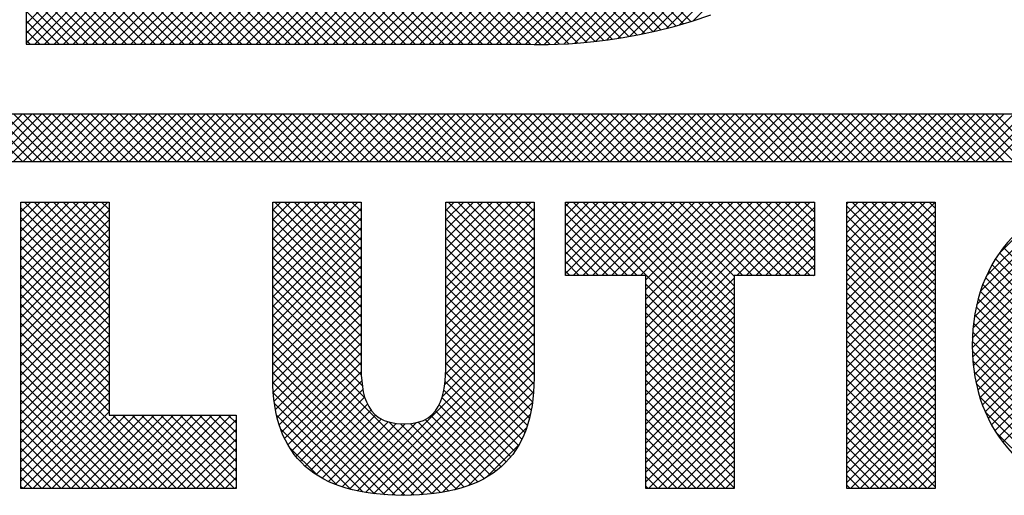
# Model space of a CAD drawing. Extents: x 0 to 34, y 0 to 22.
# Tile 13 of 20: x 30.364 to 30.817, y 3.037 to 3.256. Entities that reach past the tile are written whole.
import ezdxf
from ezdxf.enums import TextEntityAlignment as Align

# ---------------------------------------------------------------- set-up
doc = ezdxf.new("R2010")
doc.units = 0
doc.header["$LTSCALE"] = 0.25
doc.header["$MEASUREMENT"] = 0
for name, color, linetype in [('DIM', 7, 'CONTINUOUS'), ('FORMAT', 6, 'CONTINUOUS'), ('LOGO_HI', 11, 'CONTINUOUS')]:
    doc.layers.add(name, color=color, linetype=linetype)
doc.styles.add('RD25', font='ROMAND.shx', dxfattribs={"height": 0.25})
doc.styles.add('ROMAND', font='ROMAND.SHX')
doc.styles.add('RS10', font='ROMANS.shx', dxfattribs={"height": 0.1})

# ---------------------------------------------------------------- blocks, each defined once
blk = doc.blocks.new('FORMAT')
at = {"layer": 'LOGO_HI'}
for p, q in [((0.32042, 0.75675), (0.76216, 1.19849)), ((0.32484, 0.75675), (0.76361, 1.19552)), ((0.32926, 0.75675), (0.76507, 1.19256)), ((0.33368, 0.75675), (0.76652, 1.18959)), ((0.3381, 0.75675), (0.76798, 1.18663)), ((0.34252, 0.75675), (0.65423, 1.06846)), ((0.34694, 0.75675), (0.65497, 1.06478)), ((0.35136, 0.75675), (0.65567, 1.06107)), ((0.50623, 0.76332), (0.21486, 1.05469)), ((0.35578, 0.75675), (0.65635, 1.05732)), ((0.50265, 0.76248), (0.21486, 1.05027)), ((0.3602, 0.75675), (0.65699, 1.05354)), ((0.36462, 0.75675), (0.6576, 1.04974)), ((0.49902, 0.76169), (0.21486, 1.04585)), ((0.36904, 0.75675), (0.65818, 1.0459)), ((0.49535, 0.76094), (0.21486, 1.04143)), ((0.37346, 0.75675), (0.65874, 1.04203)), ((0.49163, 0.76025), (0.21486, 1.03701)), ((0.37788, 0.75675), (0.65926, 1.03814)), ((0.48785, 0.7596), (0.21486, 1.03259)), ((0.38229, 0.75675), (0.65976, 1.03422)), ((0.48402, 0.75901), (0.21486, 1.02817)), ((0.38671, 0.75675), (0.66022, 1.03026)), ((0.48014, 0.75847), (0.21486, 1.02375)), ((0.39113, 0.75675), (0.66066, 1.02628)), ((0.39555, 0.75675), (0.66106, 1.02226)), ((0.4762, 0.75799), (0.21486, 1.01933)), ((0.39997, 0.75675), (0.66144, 1.01822)), ((0.4722, 0.75757), (0.21486, 1.01491)), ((0.40439, 0.75675), (0.66178, 1.01414)), ((0.46814, 0.75722), (0.21486, 1.01049)), ((0.40881, 0.75675), (0.66209, 1.01003)), ((0.46401, 0.75693), (0.21486, 1.00607)), ((0.41323, 0.75675), (0.66239, 1.00591)), ((0.4598, 0.75671), (0.21486, 1.00166)), ((0.41765, 0.75675), (0.66272, 1.00183)), ((0.45552, 0.75658), (0.21486, 0.99724)), ((0.42207, 0.75675), (0.66303, 0.99772)), ((0.45113, 0.75654), (0.21486, 0.99282)), ((0.42649, 0.75675), (0.66331, 0.99358)), ((0.44663, 0.75663), (0.21486, 0.9884)), ((0.43091, 0.75675), (0.66355, 0.98939)), ((0.44209, 0.75675), (0.21486, 0.98398)), ((0.43533, 0.75675), (0.66374, 0.98516)), ((0.43767, 0.75675), (0.21486, 0.97956)), ((0.43975, 0.75675), (0.66388, 0.98088)), ((0.43325, 0.75675), (0.21486, 0.97514)), ((0.44417, 0.75675), (0.66395, 0.97654)), ((0.42883, 0.75675), (0.21486, 0.97072)), ((0.44841, 0.75658), (0.66396, 0.97213)), ((0.42441, 0.75675), (0.21486, 0.9663)), ((0.4528, 0.75655), (0.6639, 0.96765)), ((0.41999, 0.75675), (0.21486, 0.96188)), ((0.4573, 0.75662), (0.66377, 0.9631)), ((0.41557, 0.75675), (0.21486, 0.95746)), ((0.4619, 0.75681), (0.66356, 0.95846)), ((0.41115, 0.75675), (0.21486, 0.95304)), ((0.46661, 0.7571), (0.66326, 0.95375)), ((0.40673, 0.75675), (0.21486, 0.94862)), ((0.47143, 0.7575), (0.66288, 0.94895)), ((0.40231, 0.75675), (0.21486, 0.9442)), ((0.47636, 0.75801), (0.66242, 0.94407)), ((0.39789, 0.75675), (0.21486, 0.93978)), ((0.21486, 0.76609), (0.38544, 0.93668)), ((0.48141, 0.75864), (0.66188, 0.93911)), ((0.39347, 0.75675), (0.21486, 0.93536)), ((0.21486, 0.76168), (0.38544, 0.93226)), ((0.48659, 0.7594), (0.66125, 0.93407)), ((0.38905, 0.75675), (0.21486, 0.93094)), ((0.21486, 0.75726), (0.38544, 0.92784)), ((0.4919, 0.7603), (0.66055, 0.92894)), ((0.38463, 0.75675), (0.21486, 0.92653)), ((0.21878, 0.75675), (0.38544, 0.92342)), ((0.49737, 0.76135), (0.65976, 0.92373)), ((0.38021, 0.75675), (0.21486, 0.92211)), ((0.2232, 0.75675), (0.38544, 0.919)), ((0.50301, 0.76256), (0.6589, 0.91845)), ((0.3758, 0.75675), (0.21486, 0.91769)), ((0.22762, 0.75675), (0.38544, 0.91458)), ((0.37138, 0.75675), (0.21486, 0.91327)), ((0.23203, 0.75675), (0.38544, 0.91016)), ((0.50884, 0.76397), (0.65797, 0.9131)), ((0.36696, 0.75675), (0.21486, 0.90885)), ((0.36254, 0.75675), (0.21486, 0.90443)), ((0.23645, 0.75675), (0.38544, 0.90574)), ((0.51489, 0.7656), (0.65693, 0.90764)), ((0.35812, 0.75675), (0.21486, 0.90001)), ((0.24087, 0.75675), (0.38544, 0.90132)), ((0.316, 0.75675), (0.46162, 0.90237)), ((0.52118, 0.76748), (0.65573, 0.90202)), ((0.3537, 0.75675), (0.21486, 0.89559)), ((0.24529, 0.75675), (0.38544, 0.8969)), ((0.31158, 0.75675), (0.45183, 0.897)), ((0.34928, 0.75675), (0.21486, 0.89117)), ((0.24971, 0.75675), (0.38544, 0.89248)), ((0.30275, 0.75675), (0.43787, 0.89188)), ((0.30716, 0.75675), (0.44434, 0.89393)), ((0.34486, 0.75675), (0.21486, 0.88675)), ((0.25413, 0.75675), (0.38544, 0.88807)), ((0.25855, 0.75675), (0.3899, 0.8881)), ((0.26297, 0.75675), (0.39441, 0.88819)), ((0.26739, 0.75675), (0.39893, 0.88829)), ((0.27181, 0.75675), (0.40344, 0.88839)), ((0.27623, 0.75675), (0.40796, 0.88848)), ((0.28065, 0.75675), (0.41247, 0.88858)), ((0.28507, 0.75675), (0.41699, 0.88867)), ((0.28949, 0.75675), (0.42163, 0.8889)), ((0.29391, 0.75675), (0.42664, 0.88949)), ((0.29833, 0.75675), (0.43203, 0.89046)), ((0.50976, 0.76421), (0.38596, 0.88801)), ((0.51325, 0.76514), (0.39028, 0.8881)), ((0.51669, 0.76612), (0.39461, 0.8882)), ((0.52009, 0.76714), (0.39894, 0.88829)), ((0.34044, 0.75675), (0.21486, 0.88233)), ((0.33602, 0.75675), (0.21486, 0.87791)), ((0.3316, 0.75675), (0.21486, 0.87349)), ((0.32718, 0.75675), (0.21486, 0.86907)), ((0.32276, 0.75675), (0.21486, 0.86465)), ((0.31834, 0.75675), (0.21486, 0.86023)), ((0.31392, 0.75675), (0.21486, 0.85581)), ((0.3095, 0.75675), (0.21486, 0.8514)), ((0.30508, 0.75675), (0.21486, 0.84698)), ((0.30067, 0.75675), (0.21486, 0.84256)), ((0.29625, 0.75675), (0.21486, 0.83814)), ((0.29183, 0.75675), (0.21486, 0.83372)), ((0.28741, 0.75675), (0.21486, 0.8293)), ((0.28299, 0.75675), (0.21486, 0.82488)), ((0.27857, 0.75675), (0.21486, 0.82046)), ((0.27415, 0.75675), (0.21486, 0.81604)), ((0.26973, 0.75675), (0.21486, 0.81162)), ((0.26531, 0.75675), (0.21486, 0.8072)), ((0.26089, 0.75675), (0.21486, 0.80278)), ((0.25647, 0.75675), (0.21486, 0.79836)), ((0.25205, 0.75675), (0.21486, 0.79394)), ((0.24763, 0.75675), (0.21486, 0.78952)), ((0.24321, 0.75675), (0.21486, 0.7851)), ((0.23879, 0.75675), (0.21486, 0.78068)), ((0.23437, 0.75675), (0.21486, 0.77627)), ((0.22995, 0.75675), (0.21486, 0.77185)), ((0.22554, 0.75675), (0.21486, 0.76743)), ((0.22112, 0.75675), (0.21486, 0.76301)), ((0.2167, 0.75675), (0.21486, 0.75859)), ((0.19138, 0.70284), (0.21302, 0.72448)), ((0.21316, 0.70284), (0.19151, 0.72448)), ((0.1958, 0.70284), (0.21744, 0.72448)), ((0.21758, 0.70284), (0.19593, 0.72448)), ((0.20022, 0.70284), (0.22186, 0.72448)), ((0.222, 0.70284), (0.20035, 0.72448)), ((0.20464, 0.70284), (0.22628, 0.72448)), ((0.22642, 0.70284), (0.20477, 0.72448)), ((0.20906, 0.70284), (0.2307, 0.72448)), ((0.23083, 0.70284), (0.20919, 0.72448)), ((0.21348, 0.70284), (0.23512, 0.72448)), ((0.23525, 0.70284), (0.21361, 0.72448)), ((0.2179, 0.70284), (0.23954, 0.72448)), ((0.23967, 0.70284), (0.21803, 0.72448)), ((0.22232, 0.70284), (0.24396, 0.72448)), ((0.24409, 0.70284), (0.22245, 0.72448)), ((0.22673, 0.70284), (0.24838, 0.72448)), ((0.24851, 0.70284), (0.22687, 0.72448)), ((0.23115, 0.70284), (0.2528, 0.72448)), ((0.25293, 0.70284), (0.23129, 0.72448)), ((0.23557, 0.70284), (0.25722, 0.72448)), ((0.25735, 0.70284), (0.23571, 0.72448)), ((0.23999, 0.70284), (0.26164, 0.72448)), ((0.26177, 0.70284), (0.24013, 0.72448)), ((0.24441, 0.70284), (0.26606, 0.72448)), ((0.26619, 0.70284), (0.24455, 0.72448)), ((0.24883, 0.70284), (0.27048, 0.72448)), ((0.27061, 0.70284), (0.24897, 0.72448)), ((0.25325, 0.70284), (0.2749, 0.72448)), ((0.27503, 0.70284), (0.25338, 0.72448)), ((0.25767, 0.70284), (0.27932, 0.72448)), ((0.27945, 0.70284), (0.2578, 0.72448)), ((0.26209, 0.70284), (0.28373, 0.72448)), ((0.28387, 0.70284), (0.26222, 0.72448)), ((0.26651, 0.70284), (0.28815, 0.72448)), ((0.28829, 0.70284), (0.26664, 0.72448)), ((0.27093, 0.70284), (0.29257, 0.72448)), ((0.29271, 0.70284), (0.27106, 0.72448)), ((0.27535, 0.70284), (0.29699, 0.72448)), ((0.29713, 0.70284), (0.27548, 0.72448)), ((0.27977, 0.70284), (0.30141, 0.72448)), ((0.30155, 0.70284), (0.2799, 0.72448)), ((0.28419, 0.70284), (0.30583, 0.72448)), ((0.30596, 0.70284), (0.28432, 0.72448)), ((0.28861, 0.70284), (0.31025, 0.72448)), ((0.31038, 0.70284), (0.28874, 0.72448)), ((0.29303, 0.70284), (0.31467, 0.72448)), ((0.3148, 0.70284), (0.29316, 0.72448)), ((0.29745, 0.70284), (0.31909, 0.72448)), ((0.31922, 0.70284), (0.29758, 0.72448)), ((0.30186, 0.70284), (0.32351, 0.72448)), ((0.32364, 0.70284), (0.302, 0.72448)), ((0.30628, 0.70284), (0.32793, 0.72448)), ((0.32806, 0.70284), (0.30642, 0.72448)), ((0.3107, 0.70284), (0.33235, 0.72448)), ((0.33248, 0.70284), (0.31084, 0.72448)), ((0.31512, 0.70284), (0.33677, 0.72448)), ((0.3369, 0.70284), (0.31526, 0.72448)), ((0.31954, 0.70284), (0.34119, 0.72448)), ((0.34132, 0.70284), (0.31968, 0.72448)), ((0.32396, 0.70284), (0.34561, 0.72448)), ((0.34574, 0.70284), (0.3241, 0.72448)), ((0.32838, 0.70284), (0.35003, 0.72448)), ((0.35016, 0.70284), (0.32851, 0.72448)), ((0.3328, 0.70284), (0.35445, 0.72448)), ((0.35458, 0.70284), (0.33293, 0.72448)), ((0.33722, 0.70284), (0.35886, 0.72448)), ((0.359, 0.70284), (0.33735, 0.72448)), ((0.34164, 0.70284), (0.36328, 0.72448)), ((0.36342, 0.70284), (0.34177, 0.72448)), ((0.34606, 0.70284), (0.3677, 0.72448)), ((0.36784, 0.70284), (0.34619, 0.72448)), ((0.35048, 0.70284), (0.37212, 0.72448)), ((0.37226, 0.70284), (0.35061, 0.72448)), ((0.3549, 0.70284), (0.37654, 0.72448)), ((0.37668, 0.70284), (0.35503, 0.72448)), ((0.35932, 0.70284), (0.38096, 0.72448)), ((0.38109, 0.70284), (0.35945, 0.72448)), ((0.36374, 0.70284), (0.38538, 0.72448)), ((0.38551, 0.70284), (0.36387, 0.72448)), ((0.36816, 0.70284), (0.3898, 0.72448)), ((0.38993, 0.70284), (0.36829, 0.72448)), ((0.37258, 0.70284), (0.39422, 0.72448)), ((0.39435, 0.70284), (0.37271, 0.72448)), ((0.37699, 0.70284), (0.39864, 0.72448)), ((0.39877, 0.70284), (0.37713, 0.72448)), ((0.38141, 0.70284), (0.40306, 0.72448)), ((0.40319, 0.70284), (0.38155, 0.72448)), ((0.38583, 0.70284), (0.40748, 0.72448)), ((0.40761, 0.70284), (0.38597, 0.72448)), ((0.39025, 0.70284), (0.4119, 0.72448)), ((0.41203, 0.70284), (0.39039, 0.72448)), ((0.39467, 0.70284), (0.41632, 0.72448)), ((0.41645, 0.70284), (0.39481, 0.72448)), ((0.39909, 0.70284), (0.42074, 0.72448)), ((0.42087, 0.70284), (0.39923, 0.72448)), ((0.40351, 0.70284), (0.42516, 0.72448)), ((0.42529, 0.70284), (0.40364, 0.72448)), ((0.40793, 0.70284), (0.42958, 0.72448)), ((0.42971, 0.70284), (0.40806, 0.72448)), ((0.41235, 0.70284), (0.43399, 0.72448)), ((0.43413, 0.70284), (0.41248, 0.72448)), ((0.41677, 0.70284), (0.43841, 0.72448)), ((0.43855, 0.70284), (0.4169, 0.72448)), ((0.42119, 0.70284), (0.44283, 0.72448)), ((0.44297, 0.70284), (0.42132, 0.72448)), ((0.42561, 0.70284), (0.44725, 0.72448)), ((0.44739, 0.70284), (0.42574, 0.72448)), ((0.43003, 0.70284), (0.45167, 0.72448)), ((0.45181, 0.70284), (0.43016, 0.72448)), ((0.43445, 0.70284), (0.45609, 0.72448)), ((0.45623, 0.70284), (0.43458, 0.72448)), ((0.43887, 0.70284), (0.46051, 0.72448)), ((0.46064, 0.70284), (0.439, 0.72448)), ((0.44329, 0.70284), (0.46493, 0.72448)), ((0.46506, 0.70284), (0.44342, 0.72448)), ((0.44771, 0.70284), (0.46935, 0.72448)), ((0.46948, 0.70284), (0.44784, 0.72448)), ((0.45213, 0.70284), (0.47377, 0.72448)), ((0.4739, 0.70284), (0.45226, 0.72448)), ((0.45654, 0.70284), (0.47819, 0.72448)), ((0.47832, 0.70284), (0.45668, 0.72448)), ((0.46096, 0.70284), (0.48261, 0.72448)), ((0.48274, 0.70284), (0.4611, 0.72448)), ((0.46538, 0.70284), (0.48703, 0.72448)), ((0.48716, 0.70284), (0.46552, 0.72448)), ((0.4698, 0.70284), (0.49145, 0.72448)), ((0.49158, 0.70284), (0.46994, 0.72448)), ((0.47422, 0.70284), (0.49587, 0.72448)), ((0.496, 0.70284), (0.47436, 0.72448)), ((0.47864, 0.70284), (0.50029, 0.72448)), ((0.50042, 0.70284), (0.47877, 0.72448)), ((0.48306, 0.70284), (0.50471, 0.72448)), ((0.50484, 0.70284), (0.48319, 0.72448)), ((0.48748, 0.70284), (0.50912, 0.72448)), ((0.50926, 0.70284), (0.48761, 0.72448)), ((0.4919, 0.70284), (0.51354, 0.72448)), ((0.51368, 0.70284), (0.49203, 0.72448)), ((0.49632, 0.70284), (0.51796, 0.72448)), ((0.5181, 0.70284), (0.49645, 0.72448)), ((0.50074, 0.70284), (0.52238, 0.72448)), ((0.52252, 0.70284), (0.50087, 0.72448)), ((0.50516, 0.70284), (0.5268, 0.72448)), ((0.52694, 0.70284), (0.50529, 0.72448)), ((0.50958, 0.70284), (0.53122, 0.72448)), ((0.53136, 0.70284), (0.50971, 0.72448)), ((0.514, 0.70284), (0.53564, 0.72448)), ((0.53577, 0.70284), (0.51413, 0.72448)), ((0.51842, 0.70284), (0.54006, 0.72448)), ((0.54019, 0.70284), (0.51855, 0.72448)), ((0.52284, 0.70284), (0.54448, 0.72448)), ((0.54461, 0.70284), (0.52297, 0.72448)), ((0.52726, 0.70284), (0.5489, 0.72448)), ((0.54903, 0.70284), (0.52739, 0.72448)), ((0.53167, 0.70284), (0.55332, 0.72448)), ((0.55345, 0.70284), (0.53181, 0.72448)), ((0.53609, 0.70284), (0.55774, 0.72448)), ((0.55787, 0.70284), (0.53623, 0.72448)), ((0.54051, 0.70284), (0.56216, 0.72448)), ((0.56229, 0.70284), (0.54065, 0.72448)), ((0.54493, 0.70284), (0.56658, 0.72448)), ((0.56671, 0.70284), (0.54507, 0.72448)), ((0.54935, 0.70284), (0.571, 0.72448)), ((0.57113, 0.70284), (0.54949, 0.72448)), ((0.55377, 0.70284), (0.57542, 0.72448)), ((0.57555, 0.70284), (0.55391, 0.72448)), ((0.55819, 0.70284), (0.57984, 0.72448)), ((0.57997, 0.70284), (0.55832, 0.72448)), ((0.56261, 0.70284), (0.58425, 0.72448)), ((0.58439, 0.70284), (0.56274, 0.72448)), ((0.56703, 0.70284), (0.58867, 0.72448)), ((0.58881, 0.70284), (0.56716, 0.72448)), ((0.57145, 0.70284), (0.59309, 0.72448)), ((0.59323, 0.70284), (0.57158, 0.72448)), ((0.57587, 0.70284), (0.59751, 0.72448)), ((0.59765, 0.70284), (0.576, 0.72448)), ((0.58029, 0.70284), (0.60193, 0.72448)), ((0.60207, 0.70284), (0.58042, 0.72448)), ((0.58471, 0.70284), (0.60635, 0.72448)), ((0.60649, 0.70284), (0.58484, 0.72448)), ((0.58913, 0.70284), (0.61077, 0.72448)), ((0.6109, 0.70284), (0.58926, 0.72448)), ((0.59355, 0.70284), (0.61519, 0.72448)), ((0.61532, 0.70284), (0.59368, 0.72448)), ((0.59797, 0.70284), (0.61961, 0.72448)), ((0.61974, 0.70284), (0.5981, 0.72448)), ((0.60239, 0.70284), (0.62403, 0.72448)), ((0.62416, 0.70284), (0.60252, 0.72448)), ((0.6068, 0.70284), (0.62845, 0.72448)), ((0.62858, 0.70284), (0.60694, 0.72448)), ((0.61122, 0.70284), (0.63287, 0.72448)), ((0.633, 0.70284), (0.61136, 0.72448)), ((0.61564, 0.70284), (0.63729, 0.72448)), ((0.63742, 0.70284), (0.61578, 0.72448)), ((0.62006, 0.70284), (0.64171, 0.72448)), ((0.64184, 0.70284), (0.6202, 0.72448)), ((0.62448, 0.70284), (0.64613, 0.72448)), ((0.64626, 0.70284), (0.62462, 0.72448)), ((0.6289, 0.70284), (0.65055, 0.72448)), ((0.65068, 0.70284), (0.62904, 0.72448)), ((0.63332, 0.70284), (0.65497, 0.72448)), ((0.6551, 0.70284), (0.63345, 0.72448)), ((0.63774, 0.70284), (0.65938, 0.72448)), ((0.65952, 0.70284), (0.63787, 0.72448)), ((0.64216, 0.70284), (0.6638, 0.72448)), ((0.66394, 0.70284), (0.64229, 0.72448)), ((0.64658, 0.70284), (0.66822, 0.72448)), ((0.66836, 0.70284), (0.64671, 0.72448)), ((0.651, 0.70284), (0.67264, 0.72448)), ((0.67278, 0.70284), (0.65113, 0.72448)), ((0.65542, 0.70284), (0.67706, 0.72448)), ((0.6772, 0.70284), (0.65555, 0.72448)), ((0.65984, 0.70284), (0.68148, 0.72448)), ((0.68162, 0.70284), (0.65997, 0.72448)), ((0.21241, 0.68409), (0.21249, 0.68418)), ((0.21241, 0.67967), (0.21691, 0.68418)), ((0.21241, 0.67525), (0.22133, 0.68418)), ((0.21241, 0.67083), (0.22575, 0.68418)), ((0.21241, 0.66641), (0.23017, 0.68418)), ((0.21241, 0.66199), (0.23459, 0.68418)), ((0.21241, 0.65758), (0.23901, 0.68418)), ((0.21241, 0.65316), (0.24343, 0.68418)), ((0.21241, 0.64874), (0.24785, 0.68418)), ((0.21241, 0.64432), (0.25227, 0.68418)), ((0.25298, 0.64533), (0.21414, 0.68418)), ((0.25298, 0.64975), (0.21856, 0.68418)), ((0.25298, 0.65417), (0.22298, 0.68418)), ((0.25298, 0.65859), (0.2274, 0.68418)), ((0.25298, 0.66301), (0.23182, 0.68418)), ((0.25298, 0.66743), (0.23624, 0.68418)), ((0.25298, 0.67185), (0.24066, 0.68418)), ((0.25298, 0.67627), (0.24508, 0.68418)), ((0.25298, 0.68069), (0.2495, 0.68418)), ((0.32804, 0.6804), (0.33182, 0.68418)), ((0.32804, 0.67598), (0.33624, 0.68418)), ((0.32804, 0.67156), (0.34066, 0.68418)), ((0.32804, 0.66714), (0.34507, 0.68418)), ((0.32804, 0.66272), (0.34949, 0.68418)), ((0.32804, 0.6583), (0.35391, 0.68418)), ((0.32804, 0.65388), (0.35833, 0.68418)), ((0.32804, 0.64946), (0.36275, 0.68418)), ((0.32804, 0.64504), (0.36717, 0.68418)), ((0.36862, 0.64461), (0.32905, 0.68418)), ((0.36862, 0.64903), (0.33347, 0.68418)), ((0.36862, 0.65345), (0.33789, 0.68418)), ((0.36862, 0.65787), (0.3423, 0.68418)), ((0.36862, 0.66228), (0.34672, 0.68418)), ((0.36862, 0.6667), (0.35114, 0.68418)), ((0.36862, 0.67112), (0.35556, 0.68418)), ((0.36862, 0.67554), (0.35998, 0.68418)), ((0.36862, 0.67996), (0.3644, 0.68418)), ((0.40753, 0.68034), (0.41137, 0.68418)), ((0.40753, 0.67592), (0.41579, 0.68418)), ((0.40753, 0.6715), (0.4202, 0.68418)), ((0.40753, 0.66708), (0.42462, 0.68418)), ((0.40753, 0.66266), (0.42904, 0.68418)), ((0.40753, 0.65824), (0.43346, 0.68418)), ((0.40753, 0.65382), (0.43788, 0.68418)), ((0.40753, 0.6494), (0.4423, 0.68418)), ((0.40753, 0.64498), (0.44672, 0.68418)), ((0.4481, 0.64467), (0.4086, 0.68418)), ((0.4481, 0.64909), (0.41302, 0.68418)), ((0.4481, 0.65351), (0.41743, 0.68418)), ((0.4481, 0.65793), (0.42185, 0.68418)), ((0.4481, 0.66235), (0.42627, 0.68418)), ((0.4481, 0.66677), (0.43069, 0.68418)), ((0.4481, 0.67119), (0.43511, 0.68418)), ((0.4481, 0.67561), (0.43953, 0.68418)), ((0.4481, 0.68003), (0.44395, 0.68418)), ((0.46249, 0.68226), (0.4644, 0.68418)), ((0.46249, 0.67785), (0.46882, 0.68418)), ((0.46249, 0.67343), (0.47324, 0.68418)), ((0.46249, 0.66901), (0.47766, 0.68418)), ((0.46249, 0.66459), (0.48208, 0.68418)), ((0.46249, 0.66017), (0.4865, 0.68418)), ((0.46249, 0.65575), (0.49092, 0.68418)), ((0.46249, 0.65133), (0.49533, 0.68418)), ((0.49537, 0.65043), (0.46249, 0.68332)), ((0.46601, 0.65043), (0.49975, 0.68418)), ((0.53994, 0.61028), (0.46605, 0.68418)), ((0.47043, 0.65043), (0.50417, 0.68418)), ((0.53994, 0.6147), (0.47047, 0.68418)), ((0.47485, 0.65043), (0.50859, 0.68418)), ((0.53994, 0.61912), (0.47489, 0.68418)), ((0.47927, 0.65043), (0.51301, 0.68418)), ((0.53994, 0.62354), (0.47931, 0.68418)), ((0.48369, 0.65043), (0.51743, 0.68418)), ((0.53994, 0.62796), (0.48373, 0.68418)), ((0.48811, 0.65043), (0.52185, 0.68418)), ((0.53994, 0.63238), (0.48815, 0.68418)), ((0.49253, 0.65043), (0.52627, 0.68418)), ((0.53994, 0.6368), (0.49256, 0.68418)), ((0.49694, 0.65043), (0.53069, 0.68418)), ((0.53994, 0.64122), (0.49698, 0.68418)), ((0.49937, 0.64843), (0.53511, 0.68418)), ((0.49937, 0.64401), (0.53953, 0.68418)), ((0.49937, 0.63959), (0.54395, 0.68418)), ((0.49937, 0.63517), (0.54837, 0.68418)), ((0.49937, 0.63076), (0.55279, 0.68418)), ((0.49937, 0.62634), (0.55721, 0.68418)), ((0.49937, 0.62192), (0.56163, 0.68418)), ((0.49937, 0.6175), (0.56605, 0.68418)), ((0.49937, 0.61308), (0.57046, 0.68418)), ((0.53994, 0.64564), (0.5014, 0.68418)), ((0.53994, 0.65006), (0.50582, 0.68418)), ((0.54399, 0.65043), (0.51024, 0.68418)), ((0.54841, 0.65043), (0.51466, 0.68418)), ((0.55283, 0.65043), (0.51908, 0.68418)), ((0.55725, 0.65043), (0.5235, 0.68418)), ((0.56167, 0.65043), (0.52792, 0.68418)), ((0.56609, 0.65043), (0.53234, 0.68418)), ((0.5705, 0.65043), (0.53676, 0.68418)), ((0.54114, 0.65043), (0.57488, 0.68418)), ((0.57492, 0.65043), (0.54118, 0.68418)), ((0.57682, 0.65295), (0.5456, 0.68418)), ((0.57682, 0.65737), (0.55002, 0.68418)), ((0.57682, 0.66179), (0.55444, 0.68418)), ((0.57682, 0.66621), (0.55886, 0.68418)), ((0.57682, 0.67063), (0.56328, 0.68418)), ((0.57682, 0.67505), (0.56769, 0.68418)), ((0.57682, 0.67947), (0.57211, 0.68418)), ((0.57682, 0.68389), (0.57653, 0.68418)), ((0.59176, 0.68338), (0.59256, 0.68418)), ((0.59176, 0.67896), (0.59698, 0.68418)), ((0.59176, 0.67454), (0.6014, 0.68418)), ((0.59176, 0.67012), (0.60582, 0.68418)), ((0.59176, 0.6657), (0.61024, 0.68418)), ((0.59176, 0.66128), (0.61466, 0.68418)), ((0.59176, 0.65686), (0.61908, 0.68418)), ((0.59176, 0.65244), (0.6235, 0.68418)), ((0.59176, 0.64802), (0.62792, 0.68418)), ((0.59176, 0.6436), (0.63233, 0.68417)), ((0.63233, 0.64605), (0.59421, 0.68418)), ((0.63233, 0.65047), (0.59863, 0.68418)), ((0.63233, 0.65489), (0.60305, 0.68418)), ((0.63233, 0.65931), (0.60747, 0.68418)), ((0.63233, 0.66373), (0.61189, 0.68418)), ((0.63233, 0.66815), (0.61631, 0.68418)), ((0.63233, 0.67257), (0.62073, 0.68418)), ((0.63233, 0.67699), (0.62515, 0.68418)), ((0.63233, 0.68141), (0.62957, 0.68418)), ((0.64931, 0.61718), (0.71937, 0.68724)), ((0.64936, 0.62165), (0.71501, 0.6873)), ((0.64947, 0.61292), (0.72352, 0.68697)), ((0.64967, 0.62638), (0.7104, 0.68711)), ((0.64982, 0.60885), (0.72746, 0.68649)), ((0.65029, 0.63142), (0.70548, 0.68661)), ((0.65034, 0.60495), (0.73123, 0.68584)), ((0.65103, 0.60122), (0.73482, 0.68501)), ((0.65135, 0.6369), (0.70013, 0.68568)), ((0.65303, 0.643), (0.69415, 0.68412)), ((0.25298, 0.64091), (0.21241, 0.68149)), ((0.21241, 0.6399), (0.25298, 0.68048)), ((0.32804, 0.64063), (0.36862, 0.6812)), ((0.36862, 0.64019), (0.32804, 0.68076)), ((0.40753, 0.64056), (0.4481, 0.68114)), ((0.4481, 0.64025), (0.40753, 0.68083)), ((0.49096, 0.65043), (0.46249, 0.6789)), ((0.54556, 0.65043), (0.57682, 0.6817)), ((0.63233, 0.64163), (0.59176, 0.68221)), ((0.59176, 0.63918), (0.63233, 0.67976)), ((0.6558, 0.65019), (0.6871, 0.68149)), ((0.25298, 0.63649), (0.21241, 0.67707)), ((0.21241, 0.63548), (0.25298, 0.67606)), ((0.32804, 0.63621), (0.36862, 0.67678)), ((0.36862, 0.63577), (0.32804, 0.67634)), ((0.40753, 0.63614), (0.4481, 0.67672)), ((0.4481, 0.63583), (0.40753, 0.67641)), ((0.48654, 0.65043), (0.46249, 0.67448)), ((0.54998, 0.65043), (0.57682, 0.67728)), ((0.63233, 0.63721), (0.59176, 0.67779)), ((0.59176, 0.63476), (0.63233, 0.67534)), ((0.66149, 0.66029), (0.67713, 0.67594)), ((0.25298, 0.63207), (0.21241, 0.67265)), ((0.21241, 0.63106), (0.25298, 0.67164)), ((0.32804, 0.63179), (0.36862, 0.67236)), ((0.36862, 0.63135), (0.32804, 0.67193)), ((0.40753, 0.63172), (0.4481, 0.6723)), ((0.4481, 0.63142), (0.40753, 0.67199)), ((0.48212, 0.65043), (0.46249, 0.67006)), ((0.5544, 0.65043), (0.57682, 0.67286)), ((0.63233, 0.6328), (0.59176, 0.67337)), ((0.59176, 0.63034), (0.63233, 0.67092)), ((0.25298, 0.62766), (0.21241, 0.66823)), ((0.21241, 0.62664), (0.25298, 0.66722)), ((0.32804, 0.62737), (0.36862, 0.66794)), ((0.36862, 0.62693), (0.32804, 0.66751)), ((0.40753, 0.62731), (0.4481, 0.66788)), ((0.4481, 0.627), (0.40753, 0.66757)), ((0.4777, 0.65043), (0.46249, 0.66564)), ((0.55882, 0.65043), (0.57682, 0.66844)), ((0.63233, 0.62838), (0.59176, 0.66895)), ((0.59176, 0.62593), (0.63233, 0.6665)), ((0.25298, 0.62324), (0.21241, 0.66381)), ((0.21241, 0.62222), (0.25298, 0.6628)), ((0.32804, 0.62295), (0.36862, 0.66352)), ((0.36862, 0.62251), (0.32804, 0.66309)), ((0.40753, 0.62289), (0.4481, 0.66346)), ((0.4481, 0.62258), (0.40753, 0.66315)), ((0.47328, 0.65043), (0.46249, 0.66122)), ((0.56324, 0.65043), (0.57682, 0.66402)), ((0.63233, 0.62396), (0.59176, 0.66453)), ((0.59176, 0.62151), (0.63233, 0.66208)), ((0.69115, 0.63144), (0.66182, 0.66077)), ((0.69205, 0.63495), (0.6637, 0.6633)), ((0.25298, 0.61882), (0.21241, 0.65939)), ((0.21241, 0.6178), (0.25298, 0.65838)), ((0.32804, 0.61853), (0.36862, 0.6591)), ((0.36862, 0.61809), (0.32804, 0.65867)), ((0.40753, 0.61847), (0.4481, 0.65904)), ((0.4481, 0.61816), (0.40753, 0.65873)), ((0.46886, 0.65043), (0.46249, 0.6568)), ((0.56766, 0.65043), (0.57682, 0.6596)), ((0.63233, 0.61954), (0.59176, 0.66011)), ((0.59176, 0.61709), (0.63233, 0.65766)), ((0.63233, 0.61512), (0.59176, 0.65569)), ((0.69048, 0.62768), (0.66005, 0.65811)), ((0.25298, 0.6144), (0.21241, 0.65498)), ((0.21241, 0.61338), (0.25298, 0.65396)), ((0.32804, 0.61411), (0.36862, 0.65469)), ((0.36862, 0.61367), (0.32804, 0.65425)), ((0.40753, 0.61405), (0.4481, 0.65462)), ((0.4481, 0.61374), (0.40753, 0.65431)), ((0.46444, 0.65043), (0.46249, 0.65238)), ((0.57207, 0.65043), (0.57682, 0.65518)), ((0.59176, 0.61267), (0.63233, 0.65324)), ((0.63233, 0.6107), (0.59176, 0.65127)), ((0.68988, 0.61944), (0.65687, 0.65245)), ((0.69006, 0.62368), (0.6584, 0.65534)), ((0.25298, 0.60998), (0.21241, 0.65056)), ((0.21241, 0.60896), (0.25298, 0.64954)), ((0.32804, 0.60969), (0.36862, 0.65027)), ((0.36863, 0.60924), (0.32804, 0.64983)), ((0.40752, 0.60962), (0.4481, 0.6502)), ((0.4481, 0.60932), (0.40753, 0.64989)), ((0.49937, 0.60866), (0.53994, 0.64923)), ((0.57649, 0.65043), (0.57682, 0.65076)), ((0.59176, 0.60825), (0.63233, 0.64882)), ((0.63233, 0.60628), (0.59176, 0.64685)), ((0.68995, 0.61496), (0.65547, 0.64944)), ((0.25298, 0.60556), (0.21241, 0.64614)), ((0.21241, 0.60454), (0.25298, 0.64512)), ((0.32804, 0.60527), (0.36862, 0.64585)), ((0.36874, 0.60471), (0.32804, 0.64541)), ((0.40742, 0.6051), (0.4481, 0.64578)), ((0.4481, 0.6049), (0.40753, 0.64547)), ((0.53994, 0.60586), (0.49937, 0.64644)), ((0.49937, 0.60424), (0.53994, 0.64482)), ((0.59176, 0.60383), (0.63233, 0.6444)), ((0.63233, 0.60186), (0.59176, 0.64243)), ((0.69124, 0.60483), (0.65304, 0.64303)), ((0.69033, 0.61015), (0.65419, 0.6463)), ((0.25298, 0.60114), (0.21241, 0.64172)), ((0.21241, 0.60012), (0.25298, 0.6407)), ((0.36916, 0.59987), (0.32804, 0.64099)), ((0.32807, 0.60088), (0.36862, 0.64143)), ((0.40705, 0.60031), (0.4481, 0.64136)), ((0.44806, 0.60052), (0.40753, 0.64105)), ((0.53994, 0.60144), (0.49937, 0.64202)), ((0.49937, 0.59982), (0.53994, 0.6404)), ((0.53994, 0.59702), (0.49937, 0.6376)), ((0.59176, 0.59941), (0.63233, 0.63998)), ((0.63233, 0.59744), (0.59176, 0.63801)), ((0.65187, 0.59765), (0.6938, 0.63958)), ((0.69323, 0.59841), (0.65203, 0.63962)), ((0.25298, 0.59672), (0.21241, 0.6373)), ((0.21241, 0.5957), (0.25298, 0.63628)), ((0.37036, 0.59425), (0.32804, 0.63657)), ((0.32828, 0.59667), (0.36862, 0.63701)), ((0.40601, 0.59485), (0.4481, 0.63694)), ((0.44783, 0.59633), (0.40753, 0.63663)), ((0.49937, 0.5954), (0.53994, 0.63598)), ((0.53994, 0.59261), (0.49937, 0.63318)), ((0.59176, 0.59499), (0.63233, 0.63556)), ((0.63233, 0.59302), (0.59176, 0.63359)), ((0.73541, 0.55182), (0.65116, 0.63607)), ((0.25298, 0.5923), (0.21241, 0.63288)), ((0.21241, 0.59128), (0.25298, 0.63186)), ((0.40891, 0.55128), (0.32804, 0.63215)), ((0.32868, 0.59265), (0.36862, 0.63259)), ((0.36695, 0.55137), (0.4481, 0.63252)), ((0.44742, 0.59232), (0.40753, 0.63221)), ((0.49937, 0.59098), (0.53994, 0.63156)), ((0.53994, 0.58819), (0.49937, 0.62876)), ((0.59176, 0.59057), (0.63233, 0.63114)), ((0.63233, 0.5886), (0.59176, 0.62917)), ((0.73184, 0.55096), (0.65045, 0.63236)), ((0.65286, 0.59422), (0.69147, 0.63282)), ((0.25298, 0.58788), (0.21241, 0.62846)), ((0.21241, 0.58686), (0.25298, 0.62744)), ((0.28394, 0.5525), (0.21241, 0.62404)), ((0.40517, 0.5506), (0.32804, 0.62773)), ((0.32928, 0.58883), (0.36862, 0.62817)), ((0.37067, 0.55067), (0.4481, 0.6281)), ((0.44681, 0.58851), (0.40753, 0.62779)), ((0.49937, 0.58656), (0.53994, 0.62714)), ((0.53994, 0.58377), (0.49937, 0.62434)), ((0.59176, 0.58615), (0.63233, 0.62672)), ((0.63233, 0.58418), (0.59176, 0.62475)), ((0.72419, 0.54977), (0.64951, 0.62446)), ((0.72811, 0.55028), (0.64989, 0.6285)), ((0.65399, 0.59092), (0.69044, 0.62738)), ((0.21241, 0.58245), (0.25298, 0.62302)), ((0.27952, 0.5525), (0.21241, 0.61962)), ((0.40128, 0.55007), (0.32804, 0.62331)), ((0.33006, 0.58519), (0.36862, 0.62375)), ((0.37454, 0.55013), (0.4481, 0.62368)), ((0.44602, 0.58488), (0.40753, 0.62337)), ((0.49937, 0.58214), (0.53994, 0.62272)), ((0.53994, 0.57935), (0.49937, 0.61992)), ((0.59176, 0.58173), (0.63233, 0.6223)), ((0.63233, 0.57976), (0.59176, 0.62033)), ((0.72009, 0.54946), (0.64932, 0.62023)), ((0.65524, 0.58776), (0.68999, 0.6225)), ((0.21241, 0.57803), (0.25298, 0.6186)), ((0.2751, 0.5525), (0.21241, 0.6152)), ((0.39724, 0.54969), (0.32804, 0.61889)), ((0.33103, 0.58174), (0.36862, 0.61933)), ((0.37856, 0.54973), (0.4481, 0.61926)), ((0.44504, 0.58144), (0.40753, 0.61895)), ((0.49937, 0.57772), (0.53994, 0.6183)), ((0.53994, 0.57493), (0.49937, 0.6155)), ((0.59176, 0.57731), (0.63233, 0.61788)), ((0.63233, 0.57534), (0.59176, 0.61591)), ((0.71576, 0.54937), (0.64934, 0.61579)), ((0.65663, 0.58472), (0.68987, 0.61797)), ((0.21241, 0.57361), (0.25298, 0.61418)), ((0.27069, 0.5525), (0.21241, 0.61078)), ((0.39306, 0.54946), (0.32804, 0.61447)), ((0.33219, 0.57848), (0.36862, 0.61491)), ((0.33353, 0.57541), (0.36862, 0.61049)), ((0.38273, 0.54948), (0.4481, 0.61484)), ((0.44387, 0.57819), (0.40753, 0.61453)), ((0.49937, 0.5733), (0.53994, 0.61388)), ((0.53994, 0.57051), (0.49937, 0.61108)), ((0.59176, 0.57289), (0.63233, 0.61346)), ((0.63233, 0.57092), (0.59176, 0.61149)), ((0.7112, 0.54951), (0.6496, 0.61111)), ((0.65814, 0.58181), (0.69001, 0.61369)), ((0.21241, 0.56919), (0.25298, 0.60976)), ((0.26627, 0.5525), (0.21241, 0.60636)), ((0.38873, 0.54937), (0.32804, 0.61005)), ((0.33506, 0.57251), (0.36869, 0.60614)), ((0.38704, 0.54937), (0.4481, 0.61042)), ((0.3915, 0.54941), (0.4481, 0.60601)), ((0.44251, 0.57513), (0.40752, 0.61012)), ((0.49937, 0.56888), (0.53994, 0.60946)), ((0.53994, 0.56609), (0.49937, 0.60667)), ((0.59176, 0.56847), (0.63233, 0.60904)), ((0.63233, 0.5665), (0.59176, 0.60708)), ((0.70634, 0.54995), (0.65016, 0.60613)), ((0.65977, 0.57902), (0.6904, 0.60965)), ((0.21241, 0.56477), (0.25298, 0.60535)), ((0.26185, 0.5525), (0.21241, 0.60194)), ((0.38425, 0.54942), (0.32804, 0.60563)), ((0.33677, 0.5698), (0.36893, 0.60197)), ((0.39612, 0.54961), (0.44808, 0.60157)), ((0.43925, 0.56955), (0.40719, 0.60161)), ((0.44097, 0.57225), (0.40745, 0.60577)), ((0.49937, 0.56446), (0.53994, 0.60504)), ((0.53994, 0.56167), (0.49937, 0.60225)), ((0.59176, 0.56405), (0.63233, 0.60463)), ((0.63233, 0.56208), (0.59176, 0.60266)), ((0.66151, 0.57635), (0.69102, 0.60586)), ((0.66337, 0.57379), (0.69189, 0.6023)), ((0.21241, 0.56035), (0.25298, 0.60093)), ((0.25743, 0.5525), (0.21241, 0.59752)), ((0.3796, 0.54965), (0.32806, 0.60119)), ((0.33866, 0.56727), (0.36944, 0.59806)), ((0.40097, 0.55003), (0.44788, 0.59695)), ((0.43735, 0.56703), (0.40667, 0.59772)), ((0.49937, 0.56004), (0.53994, 0.60062)), ((0.53994, 0.55725), (0.49937, 0.59783)), ((0.59176, 0.55963), (0.63233, 0.60021)), ((0.63233, 0.55767), (0.59176, 0.59824)), ((0.70107, 0.5508), (0.65113, 0.60074)), ((0.21241, 0.55593), (0.25298, 0.59651)), ((0.25301, 0.5525), (0.21241, 0.5931)), ((0.37473, 0.5501), (0.32829, 0.59654)), ((0.34072, 0.56492), (0.37029, 0.59448)), ((0.43528, 0.56469), (0.40581, 0.59416)), ((0.49937, 0.55563), (0.53994, 0.5962)), ((0.53994, 0.55283), (0.49937, 0.59341)), ((0.59176, 0.55521), (0.63233, 0.59579)), ((0.63233, 0.55325), (0.59176, 0.59382)), ((0.69522, 0.55223), (0.65269, 0.59476)), ((0.24859, 0.5525), (0.21241, 0.58868)), ((0.2134, 0.5525), (0.25298, 0.59209)), ((0.36955, 0.55087), (0.32883, 0.59159)), ((0.34296, 0.56274), (0.37152, 0.5913)), ((0.34538, 0.56074), (0.37318, 0.58854)), ((0.43059, 0.56053), (0.40287, 0.58825)), ((0.43302, 0.56252), (0.40456, 0.59099)), ((0.4061, 0.55075), (0.44738, 0.59203)), ((0.53585, 0.5525), (0.49937, 0.58899)), ((0.50066, 0.5525), (0.53994, 0.59178)), ((0.62866, 0.5525), (0.59176, 0.5894)), ((0.59347, 0.5525), (0.63233, 0.59137)), ((0.24417, 0.5525), (0.21241, 0.58426)), ((0.21782, 0.5525), (0.25298, 0.58767)), ((0.22224, 0.5525), (0.25599, 0.58625)), ((0.22666, 0.5525), (0.26041, 0.58625)), ((0.23108, 0.5525), (0.26483, 0.58625)), ((0.2355, 0.5525), (0.26925, 0.58625)), ((0.23992, 0.5525), (0.27366, 0.58625)), ((0.24434, 0.5525), (0.27808, 0.58625)), ((0.24876, 0.5525), (0.2825, 0.58625)), ((0.25318, 0.5525), (0.28692, 0.58625)), ((0.28836, 0.5525), (0.25462, 0.58625)), ((0.2576, 0.5525), (0.29134, 0.58625)), ((0.29278, 0.5525), (0.25904, 0.58625)), ((0.26201, 0.5525), (0.29576, 0.58625)), ((0.2972, 0.5525), (0.26345, 0.58625)), ((0.26643, 0.5525), (0.30018, 0.58625)), ((0.30162, 0.5525), (0.26787, 0.58625)), ((0.27085, 0.5525), (0.3046, 0.58625)), ((0.30604, 0.5525), (0.27229, 0.58625)), ((0.27527, 0.5525), (0.30902, 0.58625)), ((0.31046, 0.5525), (0.27671, 0.58625)), ((0.27969, 0.5525), (0.31126, 0.58407)), ((0.31126, 0.55612), (0.28113, 0.58625)), ((0.31126, 0.56054), (0.28555, 0.58625)), ((0.31126, 0.56496), (0.28997, 0.58625)), ((0.31126, 0.56938), (0.29439, 0.58625)), ((0.31126, 0.5738), (0.29881, 0.58625)), ((0.31126, 0.57822), (0.30323, 0.58625)), ((0.31126, 0.58264), (0.30765, 0.58625)), ((0.3639, 0.55209), (0.32982, 0.58617)), ((0.34797, 0.55891), (0.37531, 0.58625)), ((0.35072, 0.55724), (0.37792, 0.58444)), ((0.42522, 0.55707), (0.39806, 0.58422)), ((0.42799, 0.55871), (0.40072, 0.58599)), ((0.41168, 0.55191), (0.44644, 0.58667)), ((0.53143, 0.5525), (0.49937, 0.58457)), ((0.50508, 0.5525), (0.53994, 0.58736)), ((0.62424, 0.5525), (0.59176, 0.58498)), ((0.59789, 0.5525), (0.63233, 0.58695)), ((0.6884, 0.55463), (0.65522, 0.58781)), ((0.23975, 0.5525), (0.21241, 0.57985)), ((0.28411, 0.5525), (0.31126, 0.57965)), ((0.35744, 0.55414), (0.33164, 0.57994)), ((0.35364, 0.55574), (0.38106, 0.58316)), ((0.35673, 0.55441), (0.38472, 0.5824)), ((0.35998, 0.55324), (0.38894, 0.5822)), ((0.36339, 0.55223), (0.39391, 0.58275)), ((0.41249, 0.55212), (0.38161, 0.583)), ((0.41592, 0.55311), (0.3868, 0.58223)), ((0.41918, 0.55427), (0.39113, 0.58232)), ((0.42228, 0.55558), (0.39488, 0.58299)), ((0.41802, 0.55383), (0.44474, 0.58055)), ((0.52701, 0.5525), (0.49937, 0.58015)), ((0.5095, 0.5525), (0.53994, 0.58294)), ((0.61982, 0.5525), (0.59176, 0.58056)), ((0.60231, 0.5525), (0.63233, 0.58253)), ((0.23533, 0.5525), (0.21241, 0.57543)), ((0.28853, 0.5525), (0.31126, 0.57523)), ((0.52259, 0.5525), (0.49937, 0.57573)), ((0.51392, 0.5525), (0.53994, 0.57852)), ((0.6154, 0.5525), (0.59176, 0.57614)), ((0.60673, 0.5525), (0.63233, 0.57811)), ((0.67928, 0.55933), (0.66005, 0.57856)), ((0.23091, 0.5525), (0.21241, 0.57101)), ((0.29295, 0.5525), (0.31126, 0.57081)), ((0.34876, 0.5584), (0.33568, 0.57148)), ((0.42627, 0.55766), (0.44113, 0.57252)), ((0.51817, 0.5525), (0.49937, 0.57131)), ((0.51834, 0.5525), (0.53994, 0.5741)), ((0.61098, 0.5525), (0.59176, 0.57172)), ((0.61115, 0.5525), (0.63233, 0.57369)), ((0.22649, 0.5525), (0.21241, 0.56659)), ((0.29737, 0.5525), (0.31126, 0.56639)), ((0.51375, 0.5525), (0.49937, 0.56689)), ((0.52276, 0.5525), (0.53994, 0.56968)), ((0.52718, 0.5525), (0.53994, 0.56527)), ((0.60656, 0.5525), (0.59176, 0.5673)), ((0.61557, 0.5525), (0.63233, 0.56927)), ((0.22207, 0.5525), (0.21241, 0.56217)), ((0.30179, 0.5525), (0.31126, 0.56197)), ((0.50933, 0.5525), (0.49937, 0.56247)), ((0.5316, 0.5525), (0.53994, 0.56085)), ((0.60214, 0.5525), (0.59176, 0.56288)), ((0.61999, 0.5525), (0.63233, 0.56485)), ((0.21765, 0.5525), (0.21241, 0.55775)), ((0.30621, 0.5525), (0.31126, 0.55756)), ((0.50491, 0.5525), (0.49937, 0.55805)), ((0.53602, 0.5525), (0.53994, 0.55643)), ((0.59772, 0.5525), (0.59176, 0.55846)), ((0.62441, 0.5525), (0.63233, 0.56043)), ((0.21323, 0.5525), (0.21241, 0.55333)), ((0.31063, 0.5525), (0.31126, 0.55314)), ((0.50049, 0.5525), (0.49937, 0.55363)), ((0.5933, 0.5525), (0.59176, 0.55404)), ((0.62883, 0.5525), (0.63233, 0.55601))]:
    blk.add_line(p, q, dxfattribs=at)
for points in [[(0.21486, 1.09426), (0.21486, 1.09426), (0.21486, 0.75675), (0.21486, 0.75675)], [(0.44418, 0.75675), (0.44418, 0.75675), (0.48307, 0.75378), (0.52931, 0.77019)], [(0.21486, 0.75675), (0.21486, 0.75675), (0.44418, 0.75675), (0.44418, 0.75675)], [(1.0487, 0.72448), (1.0487, 0.72448), (-1.0487, 0.72448), (-1.0487, 0.72448)], [(-1.0487, 0.70284), (-1.0487, 0.70284), (1.0487, 0.70284), (1.0487, 0.70284)], [(0.21241, 0.68418), (0.21241, 0.68418), (0.25298, 0.68418), (0.25298, 0.68418)], [(0.21241, 0.5525), (0.21241, 0.5525), (0.21241, 0.68418), (0.21241, 0.68418)], [(0.25298, 0.68418), (0.25298, 0.68418), (0.25298, 0.58625), (0.25298, 0.58625)], [(0.32804, 0.6034), (0.32804, 0.6034), (0.32804, 0.68418), (0.32804, 0.68418)], [(0.32804, 0.68418), (0.32804, 0.68418), (0.36862, 0.68418), (0.36862, 0.68418)], [(0.36862, 0.68418), (0.36862, 0.68418), (0.36862, 0.61243), (0.36862, 0.61243)], [(0.40753, 0.61243), (0.40753, 0.61243), (0.40753, 0.68418), (0.40753, 0.68418)], [(0.40753, 0.68418), (0.40753, 0.68418), (0.4481, 0.68418), (0.4481, 0.68418)], [(0.4481, 0.68418), (0.4481, 0.68418), (0.4481, 0.6034), (0.4481, 0.6034)], [(0.46249, 0.65043), (0.46249, 0.65043), (0.46249, 0.68418), (0.46249, 0.68418)], [(0.46249, 0.68418), (0.46249, 0.68418), (0.57682, 0.68418), (0.57682, 0.68418)], [(0.57682, 0.68418), (0.57682, 0.68418), (0.57682, 0.65043), (0.57682, 0.65043)], [(0.59176, 0.68418), (0.59176, 0.68418), (0.63233, 0.68418), (0.63233, 0.68418)], [(0.59176, 0.5525), (0.59176, 0.5525), (0.59176, 0.68418), (0.59176, 0.68418)], [(0.63233, 0.68418), (0.63233, 0.68418), (0.63233, 0.5525), (0.63233, 0.5525)], [(0.49937, 0.65043), (0.49937, 0.65043), (0.46249, 0.65043), (0.46249, 0.65043)], [(0.49937, 0.5525), (0.49937, 0.5525), (0.49937, 0.65043), (0.49937, 0.65043)], [(0.57682, 0.65043), (0.57682, 0.65043), (0.53994, 0.65043), (0.53994, 0.65043)], [(0.53994, 0.65043), (0.53994, 0.65043), (0.53994, 0.5525), (0.53994, 0.5525)], [(0.25298, 0.58625), (0.25298, 0.58625), (0.31126, 0.58625), (0.31126, 0.58625)], [(0.31126, 0.58625), (0.31126, 0.58625), (0.31126, 0.5525), (0.31126, 0.5525)], [(0.31126, 0.5525), (0.31126, 0.5525), (0.21241, 0.5525), (0.21241, 0.5525)], [(0.53994, 0.5525), (0.53994, 0.5525), (0.49937, 0.5525), (0.49937, 0.5525)], [(0.63233, 0.5525), (0.63233, 0.5525), (0.59176, 0.5525), (0.59176, 0.5525)]]:
    blk.add_open_spline(points, degree=3, dxfattribs=at)
for points, knots in [([(0.71606, 0.68731), (0.75608, 0.68731), (0.78282, 0.65855), (0.78282, 0.61834), (0.78282, 0.61834), (0.78282, 0.57813), (0.75608, 0.54936), (0.71606, 0.54936), (0.71606, 0.54936), (0.67605, 0.54936), (0.6493, 0.57813), (0.6493, 0.61834), (0.6493, 0.61834), (0.6493, 0.65855), (0.67605, 0.68731), (0.71606, 0.68731)], [0, 0, 0, 0, 0.25, 0.25, 0.25, 0.25, 0.5, 0.5, 0.5, 0.5, 0.75, 0.75, 0.75, 0.75, 1, 1, 1, 1]), ([(0.36862, 0.61243), (0.36862, 0.59898), (0.36862, 0.58219), (0.38835, 0.58219), (0.38835, 0.58219), (0.40753, 0.58219), (0.40753, 0.59898), (0.40753, 0.61243)], [0.5, 0.5, 0.5, 0.5, 0.6, 0.6, 0.6, 0.6, 0.7, 0.7, 0.7, 0.7]), ([(0.4481, 0.6034), (0.4481, 0.56689), (0.42836, 0.54936), (0.38816, 0.54936), (0.38816, 0.54936), (0.34796, 0.54936), (0.32804, 0.56689), (0.32804, 0.6034)], [0, 0, 0, 0, 0.1, 0.1, 0.1, 0.1, 0.2, 0.2, 0.2, 0.2])]:
    blk.add_open_spline(points, degree=3, knots=knots, dxfattribs=at)
at = {"layer": 'FORMAT', "color": 7, "style": 'ROMAND'}
blk.add_attdef('CONTRACT', text='', height=0.2, dxfattribs=at).set_placement((-4.14798, 1.05358), align=Align.CENTER)
at = {"layer": 'FORMAT', "color": 1, "style": 'RS10'}
for tag, p in [('DDATE', (-3.75, 0.32297)), ('CDATE', (-3.75, -0.17703)), ('ADATE', (-3.75, -0.67703)), ('IDATE', (-3.75, -1.17702)), ('OF', (2.75762, -1.6582)), ('PDATE', (-3.75, -1.67702))]:
    blk.add_attdef(tag, text='', height=0.1, dxfattribs=at).set_placement(p, align=Align.MIDDLE)
for tag, p in [('DRAFT', (-6.09626, 0.32297)), ('CHECKED', (-6.09626, -0.17703)), ('APPROVED', (-6.09626, -0.67703)), ('ISSUED', (-6.09626, -1.17702)), ('SCALE', (0.1541, -1.6582)), ('PRODUCTION', (-6.09626, -1.67702))]:
    blk.add_attdef(tag, text='', height=0.1, dxfattribs=at).set_placement(p, align=Align.MIDDLE_LEFT)
at = {"layer": 'FORMAT', "color": 7, "style": 'RD25'}
for tag, p in [('DESCRIPTION1', (0, 0)), ('DESCRIPTION2', (0, -0.4548)), ('NUMBER', (0.5375, -1.2342)), ('REV', (2.7375, -1.2342))]:
    blk.add_attdef(tag, text='', height=0.25, dxfattribs=at).set_placement(p, align=Align.MIDDLE)
at = {"layer": 'FORMAT', "color": 7, "style": 'RS10'}
for tag, p in [('MATERIAL1', (-8.3941, -0.51413)), ('MATERIAL2', (-8.3941, -0.67604)), ('FINISH1', (-8.3725, -1.20383)), ('FINISH2', (-8.3725, -1.36574))]:
    blk.add_attdef(tag, p, '', height=0.1, dxfattribs=at)
at = {"layer": 'FORMAT', "color": 1, "style": 'RS10'}
blk.add_attdef('FILE', text='', height=0.1, dxfattribs=at).set_placement((-1.232, -1.70694), align=Align.RIGHT)

msp = doc.modelspace()

# ---------------------------------------------------------------- block references
at = {"layer": 'DIM'}
msp.add_blockref('FORMAT', (30.1525, 2.488), dxfattribs=at)

doc.saveas('drawing.dxf')
